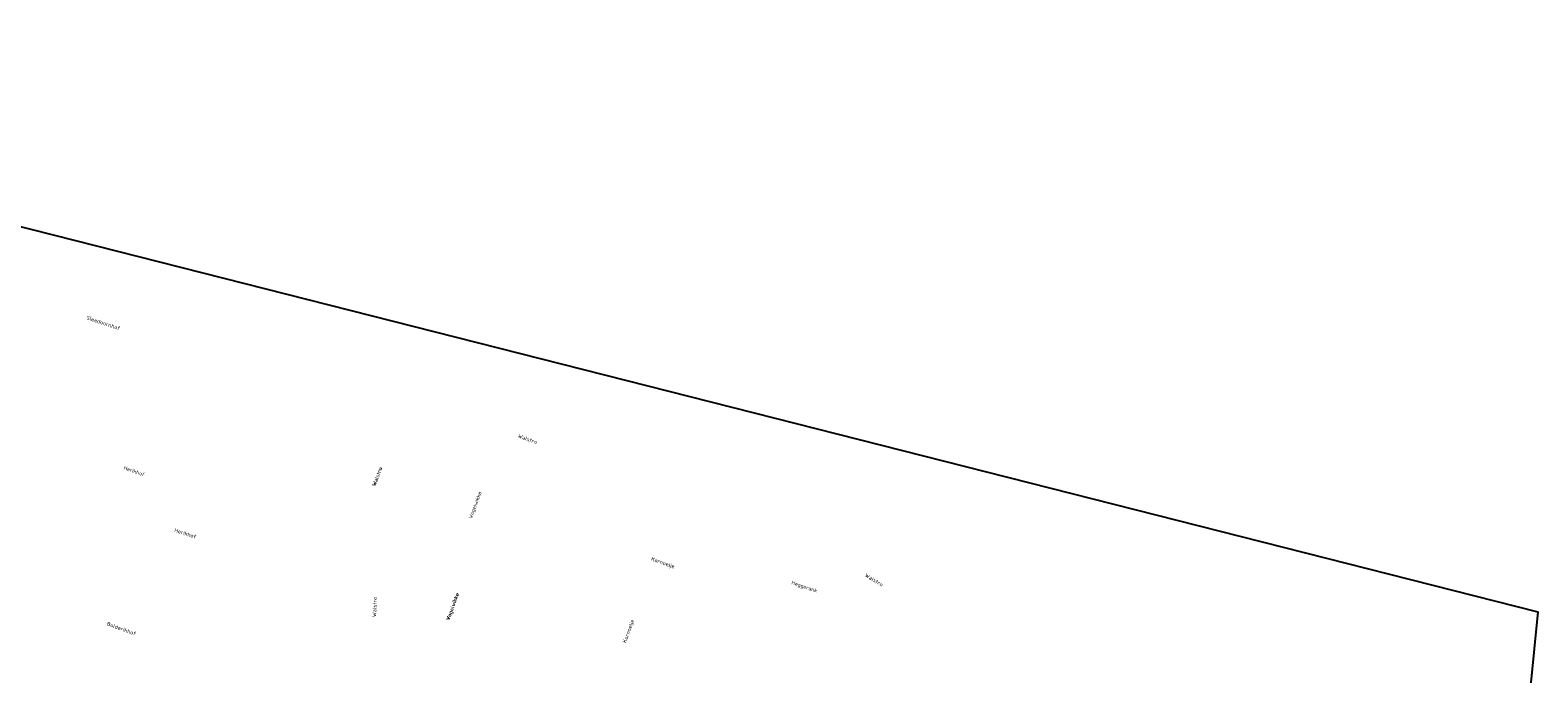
# Model space of a CAD drawing. Extents: x 155498 to 174806, y 452529 to 461643.
# Tile 42 of 44: x 158523 to 159257, y 461176 to 461489. Entities that reach past the tile are written whole.
import ezdxf
from ezdxf.enums import TextEntityAlignment as Align

# ---------------------------------------------------------------- set-up
doc = ezdxf.new("R2010")
doc.units = 0
doc.layers.get('DEFPOINTS').update_dxf_attribs({"linetype": 'CONTINUOUS'})
doc.layers.add('B-XX-OG-TOPOGRAFIE-T18', color=2, linetype='CONTINUOUS', lineweight=18)
doc.styles.add('NLCS-ISO-M-T18', font='NLCS-ISO.ttf', dxfattribs={"height": 1.8})

msp = doc.modelspace()

# ---------------------------------------------------------------- linework, layer by layer
at = {"layer": 'DEFPOINTS', "flags": 128}
msp.add_lwpolyline([(157498.69, 460511.77), (157666.49, 461268.41), (158141.33, 461489.21), (159256.93, 461205.94), (159206.49, 460696.31), (158205.71, 460856.25), (158144.02, 460363.33)], close=True, dxfattribs=at)

# ---------------------------------------------------------------- texts
at = {"layer": 'B-XX-OG-TOPOGRAFIE-T18', "style": 'NLCS-ISO-M-T18'}
for s, height, rotation, p in [('Sleedoornhof', 1.875, 341.3, (158558.43, 461346.62)), ('Walstro', 1.875, 339.7, (158765.04, 461290.09)), ('Herikhof', 1.8, 340.8, (158573.5, 461274.41)), ('Walstro', 1.875, 69.7, (158691.8, 461271.79)), ('Walstro', 1.8, 69.7, (158691.8, 461271.79)), ('Vogelwikke', 1.8, 69.9, (158739.52, 461257.99)), ('Herikhof', 1.875, 341.9, (158598.42, 461244.11)), ('Kornoelje', 1.875, 340.6, (158830.96, 461229.84)), ('Walstro', 1.875, 328.4, (158933.74, 461221.48)), ('Heggerank', 1.8, 341.3, (158899.83, 461218.21)), ('Walstro', 1.875, 87.8, (158690.51, 461208.3)), ('Vogelwikke', 1.875, 70.1, (158728.49, 461208.5)), ('Vogelwikke', 1.8, 70.1, (158728.49, 461208.5)), ('Bolderikhof', 1.875, 340, (158567.3, 461197.72)), ('Kornoelje', 1.875, 70.4, (158814.14, 461196.53))]:
    msp.add_text(s, height=height, rotation=rotation, dxfattribs=at).set_placement(p, align=Align.MIDDLE_CENTER)

doc.saveas('drawing.dxf')
